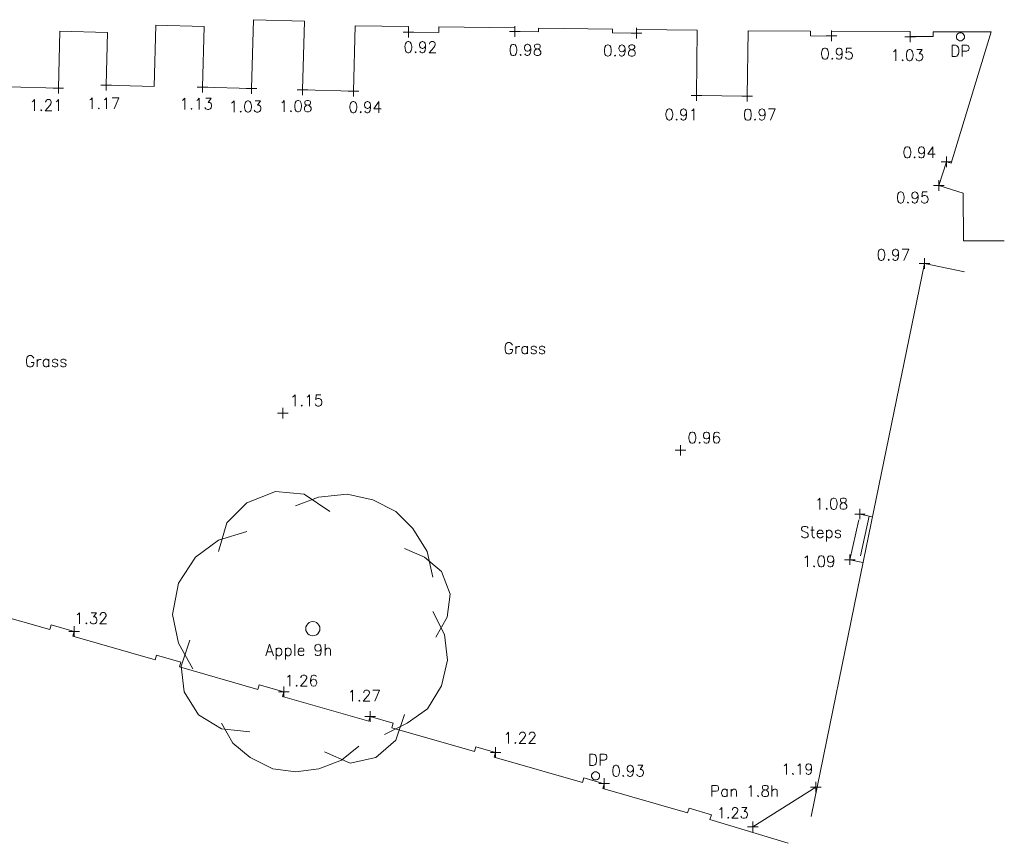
# Model space of a CAD drawing. Header units: metres. Extents: x 639013 to 639566, y 257273 to 257664.
# Tile 18 of 79: x 639231 to 639255, y 257459 to 257479. Entities that reach past the tile are written whole.
import ezdxf

# ---------------------------------------------------------------- set-up
doc = ezdxf.new("R2010")
doc.units = ezdxf.units.M
doc.linetypes.add('65208756-SWE-ZZ-XX-M-C-0002-FC06T002$0$03', pattern=[3, 1, -1, 1])
doc.linetypes.add('65208756-SWE-ZZ-XX-M-C-0002-FC06T002$0$18', pattern=[13.5, 5, -1.6, 0.3, -1.6, 5])
for name, color, linetype, lineweight in [('65208756-SWE-ZZ-XX-M-C-0002-FC06T002$0$0not0', 253, 'Continuous', 0), ('65208756-SWE-ZZ-XX-M-C-0002-FC06T002$0$SS_BUILDING', 253, 'Continuous', 0), ('65208756-SWE-ZZ-XX-M-C-0002-FC06T002$0$SS_DETAIL', 253, '65208756-SWE-ZZ-XX-M-C-0002-FC06T002$0$03', 0), ('65208756-SWE-ZZ-XX-M-C-0002-FC06T002$0$SS_FENCE', 253, '65208756-SWE-ZZ-XX-M-C-0002-FC06T002$0$18', 0), ('65208756-SWE-ZZ-XX-M-C-0002-FC06T002$0$SS_TEXT_GEN', 253, 'Continuous', 0), ('65208756-SWE-ZZ-XX-M-C-0002-FC06T002$0$SS_TXT_LEV_BLD', 253, 'Continuous', 0), ('65208756-SWE-ZZ-XX-M-C-0002-FC06T002$0$SS_TXT_LEV_GEN', 253, 'Continuous', 0), ('65208756-SWE-ZZ-XX-M-C-0002-FC06T002$0$SS_TXT_LEV_PNT', 253, 'Continuous', 0), ('65208756-SWE-ZZ-XX-M-C-0002-FC06T002$0$SS_TXT_TREE', 253, 'Continuous', 0), ('65208756-SWE-ZZ-XX-M-C-0002-FC06T002$0$SS_TXT_UTL_WATER', 253, 'Continuous', 0)]:
    doc.layers.add(name, color=color, linetype=linetype, lineweight=lineweight)
doc.layers.add('Z-Xref', color=7, linetype='Continuous')
doc.styles.add('65208756-SWE-ZZ-XX-M-C-0002-FC06T002$0$ROMANS', font='ROMANS')

# ---------------------------------------------------------------- blocks, each defined once
blk = doc.blocks.new('65208756-SWE-ZZ-XX-M-C-0002-FC06T002')
at = {"layer": '65208756-SWE-ZZ-XX-M-C-0002-FC06T002$0$0not0', "linetype": 'Continuous'}
for p, q in [((639240.684, 257478.752), (639240.944, 257478.752)), ((639240.814, 257478.622), (639240.814, 257478.882)), ((639243.288, 257478.765), (639243.548, 257478.765)), ((639243.418, 257478.635), (639243.418, 257478.895)), ((639246.395, 257478.593), (639246.395, 257478.853)), ((639251.165, 257478.529), (639251.165, 257478.789)), ((639253.089, 257478.506), (639253.089, 257478.766)), ((639254.269, 257478.722), (639254.293, 257478.732)), ((639254.293, 257478.732), (639254.319, 257478.736)), ((639254.319, 257478.736), (639254.345, 257478.732)), ((639254.345, 257478.732), (639254.369, 257478.722)), ((639246.265, 257478.723), (639246.525, 257478.723)), ((639251.035, 257478.659), (639251.295, 257478.659)), ((639252.959, 257478.636), (639253.219, 257478.636)), ((639254.219, 257478.636), (639254.223, 257478.662)), ((639254.223, 257478.61), (639254.219, 257478.636)), ((639254.223, 257478.662), (639254.233, 257478.686)), ((639254.233, 257478.586), (639254.223, 257478.61)), ((639254.233, 257478.686), (639254.249, 257478.706)), ((639254.249, 257478.566), (639254.233, 257478.586)), ((639254.249, 257478.706), (639254.269, 257478.722)), ((639254.269, 257478.55), (639254.249, 257478.566)), ((639254.293, 257478.54), (639254.269, 257478.55)), ((639254.319, 257478.536), (639254.293, 257478.54)), ((639254.345, 257478.54), (639254.319, 257478.536)), ((639254.369, 257478.55), (639254.345, 257478.54)), ((639254.369, 257478.722), (639254.389, 257478.706)), ((639254.389, 257478.566), (639254.369, 257478.55)), ((639254.389, 257478.706), (639254.405, 257478.686)), ((639254.405, 257478.586), (639254.389, 257478.566)), ((639254.405, 257478.686), (639254.415, 257478.662)), ((639254.415, 257478.61), (639254.405, 257478.586)), ((639254.415, 257478.662), (639254.419, 257478.636)), ((639254.419, 257478.636), (639254.415, 257478.61)), ((639233.416, 257477.324), (639233.416, 257477.584)), ((639235.775, 257477.276), (639235.775, 257477.536)), ((639232.119, 257477.377), (639232.379, 257477.378)), ((639232.249, 257477.248), (639232.249, 257477.508)), ((639233.286, 257477.454), (639233.546, 257477.454)), ((639235.645, 257477.406), (639235.905, 257477.406)), ((639236.844, 257477.372), (639237.104, 257477.372)), ((639236.974, 257477.242), (639236.973, 257477.502)), ((639238.091, 257477.337), (639238.351, 257477.337)), ((639238.221, 257477.207), (639238.221, 257477.467)), ((639239.339, 257477.302), (639239.599, 257477.302)), ((639239.469, 257477.172), (639239.469, 257477.432)), ((639247.859, 257477.071), (639247.859, 257477.331)), ((639249.1, 257477.053), (639249.099, 257477.313)), ((639247.729, 257477.2), (639247.989, 257477.201)), ((639248.97, 257477.183), (639249.23, 257477.183)), ((639253.975, 257475.446), (639253.975, 257475.706)), ((639253.845, 257475.576), (639254.105, 257475.576)), ((639253.794, 257474.867), (639253.794, 257475.127)), ((639253.664, 257474.997), (639253.924, 257474.997)), ((639253.437, 257472.96), (639253.437, 257473.22)), ((639253.307, 257473.09), (639253.567, 257473.091)), ((639237.608, 257469.426), (639237.868, 257469.426)), ((639237.738, 257469.296), (639237.738, 257469.556)), ((639247.47, 257468.389), (639247.47, 257468.649)), ((639247.34, 257468.519), (639247.6, 257468.519)), ((639236.863, 257467.233), (639237.563, 257467.514)), ((639237.563, 257467.514), (639238.263, 257467.444)), ((639238.263, 257467.444), (639238.893, 257467.025)), ((639238.613, 257467.375), (639239.313, 257467.445)), ((639239.313, 257467.445), (639239.943, 257467.306)), ((639236.374, 257466.743), (639236.863, 257467.233)), ((639238.053, 257467.164), (639238.613, 257467.375)), ((639239.943, 257467.306), (639240.503, 257467.026)), ((639240.503, 257467.026), (639240.924, 257466.606)), ((639251.732, 257466.961), (639251.992, 257466.961)), ((639251.862, 257466.831), (639251.862, 257467.091)), ((639236.164, 257466.043), (639236.374, 257466.743)), ((639236.164, 257466.323), (639236.864, 257466.533)), ((639240.924, 257466.606), (639241.274, 257466.046)), ((639235.604, 257465.902), (639236.164, 257466.323)), ((639240.714, 257466.116), (639241.204, 257465.906)), ((639241.274, 257466.046), (639241.415, 257465.417)), ((639251.614, 257465.714), (639251.614, 257465.974)), ((639235.185, 257465.272), (639235.604, 257465.902)), ((639241.204, 257465.906), (639241.625, 257465.557)), ((639251.484, 257465.844), (639251.744, 257465.844)), ((639241.625, 257465.557), (639241.835, 257464.997)), ((639235.045, 257464.502), (639235.185, 257465.272)), ((639241.835, 257464.997), (639241.765, 257464.437)), ((639241.415, 257464.577), (639241.696, 257464.017)), ((639235.186, 257463.802), (639235.045, 257464.502)), ((639238.325, 257464.242), (639238.353, 257464.277)), ((639238.353, 257464.277), (639238.388, 257464.305)), ((639238.388, 257464.305), (639238.43, 257464.322)), ((639238.43, 257464.322), (639238.475, 257464.329)), ((639238.475, 257464.329), (639238.521, 257464.322)), ((639238.521, 257464.322), (639238.563, 257464.305)), ((639238.563, 257464.305), (639238.598, 257464.277)), ((639238.598, 257464.277), (639238.626, 257464.242)), ((639241.765, 257464.437), (639241.486, 257463.947)), ((639232.507, 257464.084), (639232.767, 257464.084)), ((639232.637, 257463.954), (639232.637, 257464.214)), ((639238.301, 257464.154), (639238.308, 257464.2)), ((639238.308, 257464.109), (639238.301, 257464.154)), ((639238.308, 257464.2), (639238.325, 257464.242)), ((639238.326, 257464.067), (639238.308, 257464.109)), ((639238.353, 257464.032), (639238.326, 257464.067)), ((639238.388, 257464.004), (639238.353, 257464.032)), ((639238.598, 257464.032), (639238.563, 257464.004)), ((639238.626, 257464.067), (639238.598, 257464.032)), ((639238.626, 257464.242), (639238.643, 257464.2)), ((639238.643, 257464.109), (639238.626, 257464.067)), ((639238.643, 257464.2), (639238.65, 257464.155)), ((639238.65, 257464.155), (639238.643, 257464.109)), ((639235.536, 257463.172), (639235.186, 257463.802)), ((639235.256, 257463.242), (639235.466, 257463.872)), ((639238.43, 257463.987), (639238.388, 257464.004)), ((639238.476, 257463.98), (639238.43, 257463.987)), ((639238.521, 257463.987), (639238.476, 257463.98)), ((639238.563, 257464.004), (639238.521, 257463.987)), ((639241.696, 257464.017), (639241.766, 257463.387)), ((639241.766, 257463.387), (639241.627, 257462.757)), ((639235.327, 257462.612), (639235.256, 257463.242)), ((639235.677, 257462.052), (639235.327, 257462.612)), ((639237.638, 257462.612), (639237.898, 257462.612)), ((639237.768, 257462.482), (639237.768, 257462.742)), ((639241.627, 257462.757), (639241.277, 257462.196)), ((639239.877, 257461.877), (639239.877, 257462.137)), ((639241.277, 257462.196), (639240.787, 257461.846)), ((639236.237, 257461.703), (639235.677, 257462.052)), ((639239.747, 257462.007), (639240.007, 257462.007)), ((639240.717, 257462.056), (639240.507, 257461.426)), ((639236.518, 257461.353), (639236.237, 257461.843)), ((639236.937, 257461.633), (639236.237, 257461.703)), ((639240.787, 257461.846), (639240.227, 257461.566)), ((639240.507, 257461.426), (639240.018, 257461.006)), ((639236.938, 257461.003), (639236.518, 257461.353)), ((639239.388, 257460.865), (639238.758, 257461.145)), ((639239.598, 257461.285), (639239.178, 257460.935)), ((639242.948, 257460.996), (639242.948, 257461.256)), ((639237.498, 257460.724), (639236.938, 257461.003)), ((639239.178, 257460.935), (639238.618, 257460.725)), ((639240.018, 257461.006), (639239.388, 257460.865)), ((639242.818, 257461.126), (639243.078, 257461.126)), ((639238.058, 257460.654), (639237.498, 257460.724)), ((639238.618, 257460.725), (639238.058, 257460.654)), ((639245.292, 257460.554), (639245.296, 257460.58)), ((639245.296, 257460.528), (639245.292, 257460.554)), ((639245.296, 257460.58), (639245.306, 257460.604)), ((639245.306, 257460.504), (639245.296, 257460.528)), ((639245.306, 257460.604), (639245.322, 257460.624)), ((639245.323, 257460.484), (639245.306, 257460.504)), ((639245.322, 257460.624), (639245.342, 257460.64)), ((639245.343, 257460.468), (639245.323, 257460.484)), ((639245.342, 257460.64), (639245.366, 257460.65)), ((639245.367, 257460.458), (639245.343, 257460.468)), ((639245.366, 257460.65), (639245.392, 257460.654)), ((639245.393, 257460.454), (639245.367, 257460.458)), ((639245.392, 257460.654), (639245.418, 257460.65)), ((639245.419, 257460.458), (639245.393, 257460.454)), ((639245.418, 257460.65), (639245.442, 257460.64)), ((639245.443, 257460.468), (639245.419, 257460.458)), ((639245.442, 257460.64), (639245.462, 257460.624)), ((639245.463, 257460.484), (639245.443, 257460.468)), ((639245.462, 257460.624), (639245.478, 257460.604)), ((639245.478, 257460.504), (639245.463, 257460.484)), ((639245.478, 257460.604), (639245.488, 257460.58)), ((639245.488, 257460.528), (639245.478, 257460.504)), ((639245.488, 257460.58), (639245.492, 257460.554)), ((639245.492, 257460.554), (639245.488, 257460.528)), ((639245.604, 257460.236), (639245.603, 257460.496)), ((639245.474, 257460.366), (639245.734, 257460.366)), ((639250.652, 257460.282), (639250.912, 257460.282)), ((639250.782, 257460.152), (639250.782, 257460.412)), ((639249.107, 257459.307), (639249.367, 257459.307)), ((639249.237, 257459.177), (639249.237, 257459.437))]:
    blk.add_line(p, q, dxfattribs=at)
at = {"layer": '65208756-SWE-ZZ-XX-M-C-0002-FC06T002$0$SS_BUILDING'}
for p, q in [((639236.974, 257477.372), (639237.021, 257479.054)), ((639237.021, 257479.054), (639238.268, 257479.019)), ((639238.268, 257479.019), (639238.221, 257477.337)), ((639232.249, 257477.378), (639232.288, 257478.777)), ((639232.288, 257478.777), (639233.452, 257478.744)), ((639233.452, 257478.744), (639233.416, 257477.454)), ((639234.595, 257477.421), (639234.637, 257478.92)), ((639234.637, 257478.92), (639235.817, 257478.887)), ((639235.817, 257478.887), (639235.775, 257477.406)), ((639239.469, 257477.302), (639239.514, 257478.901)), ((639239.514, 257478.901), (639240.816, 257478.885)), ((639240.816, 257478.885), (639240.814, 257478.748)), ((639240.814, 257478.748), (639241.559, 257478.739)), ((639241.559, 257478.739), (639241.561, 257478.876)), ((639241.561, 257478.876), (639243.419, 257478.854)), ((639243.419, 257478.854), (639243.418, 257478.765)), ((639243.418, 257478.765), (639243.999, 257478.758)), ((639243.999, 257478.758), (639244, 257478.847)), ((639244, 257478.847), (639245.807, 257478.825)), ((639245.807, 257478.825), (639245.805, 257478.73)), ((639245.805, 257478.73), (639246.395, 257478.723)), ((639246.395, 257478.723), (639246.396, 257478.818)), ((639246.396, 257478.818), (639247.882, 257478.8)), ((639247.882, 257478.8), (639247.859, 257477.201)), ((639249.1, 257477.183), (639249.122, 257478.783)), ((639249.122, 257478.783), (639250.652, 257478.776)), ((639250.652, 257478.776), (639250.651, 257478.656)), ((639251.165, 257478.653), (639251.165, 257478.773)), ((639251.165, 257478.773), (639253.089, 257478.763)), ((639253.089, 257478.763), (639253.089, 257478.643)), ((639253.655, 257478.641), (639253.656, 257478.761)), ((639253.656, 257478.761), (639255.068, 257478.753)), ((639255.068, 257478.753), (639254.09, 257475.541)), ((639250.651, 257478.656), (639251.165, 257478.653)), ((639253.089, 257478.643), (639253.655, 257478.641)), ((639231.024, 257477.412), (639232.249, 257477.378)), ((639233.416, 257477.454), (639234.595, 257477.421)), ((639235.775, 257477.406), (639236.974, 257477.372)), ((639238.221, 257477.337), (639239.469, 257477.302)), ((639247.859, 257477.201), (639249.1, 257477.183)), ((639253.975, 257475.576), (639253.794, 257474.997)), ((639254.09, 257475.541), (639253.975, 257475.576)), ((639253.794, 257474.997), (639254.386, 257474.812)), ((639254.386, 257474.812), (639254.393, 257473.642)), ((639254.393, 257473.642), (639255.393, 257473.648))]:
    blk.add_line(p, q, dxfattribs=at)
at = {"layer": '65208756-SWE-ZZ-XX-M-C-0002-FC06T002$0$SS_BUILDING', "flags": 128}
for points in [[(639229.994, 257464.718), (639232.037, 257464.132), (639232.07, 257464.247), (639232.637, 257464.084), (639232.604, 257463.969), (639234.621, 257463.39), (639234.654, 257463.506), (639235.249, 257463.335), (639235.216, 257463.22), (639237.128, 257462.671), (639237.161, 257462.786), (639237.768, 257462.612), (639237.735, 257462.497), (639239.844, 257461.892), (639239.877, 257462.007), (639240.442, 257461.845), (639240.409, 257461.729), (639242.428, 257461.15), (639242.461, 257461.265), (639242.948, 257461.126), (639242.915, 257461.01), (639245.07, 257460.392), (639245.103, 257460.507), (639245.603, 257460.364), (639245.57, 257460.249), (639247.645, 257459.653), (639247.68, 257459.768), (639248.226, 257459.602), (639248.191, 257459.487), (639250.104, 257458.905)], [(639254.417, 257472.889), (639253.437, 257473.09), (639251.945, 257465.824), (639250.671, 257459.564)]]:
    blk.add_lwpolyline(points, dxfattribs=at)
at = {"layer": '65208756-SWE-ZZ-XX-M-C-0002-FC06T002$0$SS_DETAIL'}
for p, q in [((639251.614, 257465.844), (639251.862, 257466.961)), ((639251.862, 257466.961), (639252.165, 257466.894)), ((639252.087, 257466.911), (639251.839, 257465.794)), ((639251.935, 257465.773), (639251.614, 257465.844))]:
    blk.add_line(p, q, dxfattribs=at)
at = {"layer": '65208756-SWE-ZZ-XX-M-C-0002-FC06T002$0$SS_FENCE'}
blk.add_line((639250.782, 257460.282), (639249.237, 257459.307), dxfattribs=at)
at = {"layer": '65208756-SWE-ZZ-XX-M-C-0002-FC06T002$0$SS_TEXT_GEN', "style": '65208756-SWE-ZZ-XX-M-C-0002-FC06T002$0$ROMANS'}
for s, height, p in [('Grass', 0.28, (639243.141, 257470.876)), ('Grass', 0.28, (639231.43, 257470.558)), ('Steps', 0.28, (639250.393, 257466.378)), ('Pan 1.8h', 0.274, (639248.193, 257460.047))]:
    blk.add_text(s, height=height, rotation=0.0408, dxfattribs=at).set_placement(p)
at = {"layer": '65208756-SWE-ZZ-XX-M-C-0002-FC06T002$0$SS_TXT_LEV_BLD', "style": '65208756-SWE-ZZ-XX-M-C-0002-FC06T002$0$ROMANS'}
for s, p in [('0.92', (639240.695, 257478.244)), ('0.98', (639243.265, 257478.177)), ('0.98', (639245.575, 257478.162)), ('0.95', (639250.889, 257478.085)), ('1.03', (639252.609, 257478.048)), ('1.21', (639231.537, 257476.824)), ('1.17', (639232.946, 257476.87)), ('1.13', (639235.213, 257476.857)), ('1.03', (639236.419, 257476.792)), ('1.08', (639237.645, 257476.802)), ('0.94', (639239.349, 257476.778)), ('0.91', (639247.08, 257476.598)), ('0.97', (639249.001, 257476.595)), ('0.94', (639252.903, 257475.671)), ('0.95', (639252.742, 257474.567)), ('0.97', (639252.268, 257473.166)), ('1.32', (639232.641, 257464.273)), ('1.26', (639237.785, 257462.747)), ('1.27', (639239.32, 257462.379)), ('1.22', (639243.136, 257461.348)), ('0.93', (639245.777, 257460.54))]:
    blk.add_text(s, height=0.274, rotation=0.0408, dxfattribs=at).set_placement(p)
at = {"layer": '65208756-SWE-ZZ-XX-M-C-0002-FC06T002$0$SS_TXT_LEV_GEN', "style": '65208756-SWE-ZZ-XX-M-C-0002-FC06T002$0$ROMANS'}
for s, height, p in [('1.08', 0.274, (639250.751, 257467.075)), ('1.09', 0.274, (639250.445, 257465.667)), ('1.19', 0.26, (639249.944, 257460.591)), ('1.23', 0.26, (639248.36, 257459.519))]:
    blk.add_text(s, height=height, rotation=0.0408, dxfattribs=at).set_placement(p)
at = {"layer": '65208756-SWE-ZZ-XX-M-C-0002-FC06T002$0$SS_TXT_LEV_PNT', "style": '65208756-SWE-ZZ-XX-M-C-0002-FC06T002$0$ROMANS'}
for s, p in [('1.15', (639237.911, 257469.6)), ('0.96', (639247.643, 257468.692))]:
    blk.add_text(s, height=0.274, rotation=0.0408, dxfattribs=at).set_placement(p)
at = {"layer": '65208756-SWE-ZZ-XX-M-C-0002-FC06T002$0$SS_TXT_TREE', "style": '65208756-SWE-ZZ-XX-M-C-0002-FC06T002$0$ROMANS'}
blk.add_text('Apple 9h', height=0.28, rotation=0.0408, dxfattribs=at).set_placement((639237.311, 257463.495))
at = {"layer": '65208756-SWE-ZZ-XX-M-C-0002-FC06T002$0$SS_TXT_UTL_WATER', "style": '65208756-SWE-ZZ-XX-M-C-0002-FC06T002$0$ROMANS'}
for p in [(639254.067, 257478.152), (639245.205, 257460.809)]:
    blk.add_text('DP', height=0.278, rotation=0.0408, dxfattribs=at).set_placement(p)

msp = doc.modelspace()

# ---------------------------------------------------------------- block references
at = {"layer": 'Z-Xref', "linetype": 'Continuous'}
msp.add_blockref('65208756-SWE-ZZ-XX-M-C-0002-FC06T002', (0, 0), dxfattribs=at)

doc.saveas('drawing.dxf')
